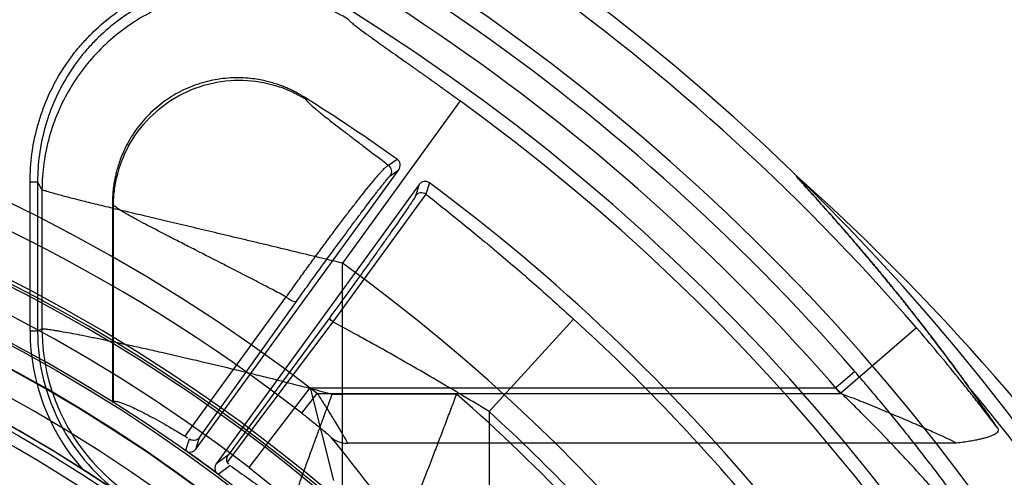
# Model space of a CAD drawing. Header units: millimetres. Extents: x 0 to 297, y 0 to 210.
# Tile 116 of 256: x 143.319 to 143.633, y 93.818 to 93.964. Entities that reach past the tile are written whole.
import ezdxf

# ---------------------------------------------------------------- set-up
doc = ezdxf.new("R2010")
doc.units = ezdxf.units.MM
doc.header["$LTSCALE"] = 16.335
doc.layers.get('0').update_dxf_attribs({"linetype": 'CONTINUOUS'})
for name, color, linetype in [('01_GLOBAL', 7, 'CONTINUOUS'), ('INTFCLR_1', 7, 'CONTINUOUS'), ('INTFCLR_144815', 7, 'CONTINUOUS')]:
    doc.layers.add(name, color=color, linetype=linetype)

msp = doc.modelspace()

# ---------------------------------------------------------------- linework, layer by layer
at = {"color": 7, "linetype": 'Continuous'}
msp.add_circle((144.2368034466, 92.193132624), 3.04, dxfattribs=at)
at = {"color": 9, "linetype": 'Continuous'}
msp.add_arc((144.2368034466, 92.193132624), 3.001038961, 92.9674534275, 177.0325465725, dxfattribs=at)
at = {"layer": '01_GLOBAL', "color": 7, "linetype": 'Continuous'}
msp.add_circle((144.2368034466, 92.193132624), 3.08, dxfattribs=at)
at = {"layer": 'INTFCLR_1', "color": 6, "linetype": 'Continuous'}
for radius in [0.4827613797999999, 0.4587930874]:
    msp.add_arc((143.076579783, 93.4093562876), radius, 270, 90.00000002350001, dxfattribs=at)
at = {"layer": 'INTFCLR_144815', "color": 9, "linetype": 'Continuous'}
for p, q in [((143.4101488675, 93.9387448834), (143.4097852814, 93.93936249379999)), ((143.4594489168, 93.9382003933), (143.4219693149, 93.88643109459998)), ((143.4366384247, 93.91765047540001), (143.4393444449, 93.91958605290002)), ((143.4371943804, 93.91428426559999), (143.4398932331, 93.9162195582)), ((143.322302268, 93.864740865), (143.322302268, 93.91241003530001)), ((143.322302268, 93.91241003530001), (143.3246989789, 93.91241003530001)), ((143.3261008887, 93.9098862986), (143.3246989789, 93.91241098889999)), ((143.3246989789, 93.91241003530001), (143.3246989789, 93.864740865)), ((143.4463653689, 93.911517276), (143.4452094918, 93.90788324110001)), ((143.4497366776, 93.91203565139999), (143.4485832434, 93.9083943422)), ((143.3261008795, 93.90988444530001), (143.3261008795, 93.86547910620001)), ((143.4485832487, 93.9083943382), (143.418842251, 93.8677489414)), ((143.3489089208, 93.90494931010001), (143.3485797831, 93.90554523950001)), ((143.3489089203, 93.8423399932), (143.3489089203, 93.90494916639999)), ((143.4219693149, 93.7807838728), (143.4219693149, 93.88643109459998)), ((143.371744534, 93.83123084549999), (143.4040300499, 93.87566417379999)), ((143.3763563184, 93.8308551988), (143.4072656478, 93.87425371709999)), ((143.418842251, 93.8677489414), (143.3851928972, 93.8230301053)), ((143.4178989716, 93.8691593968), (143.3854718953, 93.82518091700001)), ((143.4956697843, 93.8686250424), (143.4687444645, 93.83911835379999)), ((143.3246989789, 93.864740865), (143.322302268, 93.864740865)), ((143.3246989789, 93.864740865), (143.3261008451, 93.86547908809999)), ((143.6050345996, 93.865828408), (143.5808189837, 93.8449112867)), ((143.5853428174, 93.85190712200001), (143.5793070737, 93.84665689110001)), ((143.3921836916, 93.8212712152), (143.4116331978, 93.84665601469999)), ((143.4090045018, 93.8385901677), (143.4138999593, 93.8449112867)), ((143.4116337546, 93.8466567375), (143.4190557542, 93.81713779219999)), ((143.4116338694, 93.84665689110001), (143.5793070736, 93.84665689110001)), ((143.4138999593, 93.8449112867), (143.5808189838, 93.8449112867)), ((143.4186404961, 93.8446956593), (143.4219693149, 93.8446956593)), ((143.4583694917, 93.844696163), (143.4219693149, 93.844696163)), ((143.4687444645, 93.83911835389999), (143.4687444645, 93.7947211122)), ((143.3730531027, 93.8303633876), (143.3718954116, 93.8267093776)), ((143.3751938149, 93.8271684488), (143.376356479, 93.8308554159)), ((143.6178146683, 93.8290614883), (143.4235090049, 93.8290614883)), ((143.3854721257, 93.82518124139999), (143.3816660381, 93.82246628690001)), ((143.3822485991, 93.81918733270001), (143.386060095, 93.8219138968)), ((143.3921836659, 93.8212711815), (143.3991713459, 93.8157058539))]:
    msp.add_line(p, q, dxfattribs=at)
at = {"layer": 'INTFCLR_144815', "color": 6, "linetype": 'Continuous'}
for p, q in [((143.3751936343, 93.8271681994), (143.4398932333, 93.9162195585)), ((143.4463653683, 93.9115172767), (143.3816657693, 93.8224659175)), ((143.3485797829, 93.90554522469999), (143.3485797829, 93.8421581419)), ((143.3485797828, 93.8421581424), (143.3489089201, 93.8423399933)), ((143.3717445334, 93.8312308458), (143.372526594, 93.8307258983)), ((143.3725512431, 93.8262819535), (143.3719437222, 93.8266754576)), ((143.3851928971, 93.8230301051), (143.3856205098, 93.82230495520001)), ((143.3389018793, 93.8208549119), (143.3490557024, 93.8142616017)), ((143.3816394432, 93.81967898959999), (143.3822053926, 93.8192198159))]:
    msp.add_line(p, q, dxfattribs=at)
for radius in [0.5104906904, 0.4864760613]:
    msp.add_circle((143.076579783, 93.4093562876), radius, dxfattribs=at)
for centre, radius, start, end in [((143.076579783, 93.4093562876), 0.7037433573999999, 313.9937911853, 154.5150993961), ((143.076579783, 93.4093562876), 0.6797433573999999, 312.9543589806, 154.5144414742), ((143.076579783, 93.4093562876), 0.6572577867, 282.2440355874, 71.2863570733), ((143.076579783, 93.4093562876), 0.6260452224, 54.5878227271, 57.84315343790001), ((143.076579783, 93.4093562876), 0.5288304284, 45.0000000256, 314.9999999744), ((143.076579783, 93.4093562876), 0.5278840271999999, 44.999999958, 315.000000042), ((143.076579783, 93.4093562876), 0.5271191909, 44.99999997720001, 315.0000000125), ((143.076579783, 93.4093562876), 0.5111765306, 47.86578076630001, 312.1342192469), ((143.4379525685, 93.91763136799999), 0.0023998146, 323.964577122, 54.54656483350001), ((143.076579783, 93.4093562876), 0.5038693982, 45.72777364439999, 314.2722263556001), ((143.4483077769, 93.9101078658), 0.0023998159, 53.45343377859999, 144.0353775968), ((143.076579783, 93.4093562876), 0.6260452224, 39.5878227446, 53.41217725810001), ((143.076579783, 93.4093562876), 0.4878728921, 45.6663486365, 314.3336513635), ((143.076579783, 93.4093562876), 0.4878399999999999, 45.741955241, 314.258044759), ((143.076579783, 93.4093562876), 0.488, 57.4833087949, 79.3673701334), ((143.076579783, 93.4093562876), 0.5112679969, 53.2829108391, 54.71708917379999), ((143.3732508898, 93.8285779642), 0.0024003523, 253.0528426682, 324.0332483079), ((143.076579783, 93.4093562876), 0.5112984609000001, 53.3705705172, 54.6294295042), ((143.3836064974, 93.82105387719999), 0.0024000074, 143.9610098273, 214.951905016)]:
    msp.add_arc(centre, radius, start, end, dxfattribs=at)
at = {"layer": 'INTFCLR_144815', "color": 9, "linetype": 'Continuous'}
for centre, radius, start, end in [((143.076579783, 93.4093562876), 0.6983060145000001, 40.82000966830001, 69.7456365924), ((143.0765797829, 93.4093562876), 0.6743078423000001, 41.0185890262, 70.4297169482), ((143.0765797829, 93.4093562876), 0.6663072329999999, 40.8200096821, 70.5083984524), ((143.076579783, 93.4093562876), 0.5509009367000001, 52.2436298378, 307.7563701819), ((143.076579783, 93.4093562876), 0.6528896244, 292.4997540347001, 54.0964566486), ((143.076579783, 93.4093562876), 0.5429069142, 52.2436298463, 75.5403197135), ((143.076579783, 93.4093562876), 0.518921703, 52.5411294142, 307.4588705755), ((143.4352497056, 93.915691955), 0.0024008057, 324.1003936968, 54.6608637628), ((143.0752994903, 93.3650466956), 0.737035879, 33.25492360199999, 48.1764827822), ((143.076579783, 93.4093562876), 0.5036973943, 45.7280221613, 314.2719778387), ((143.4471492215, 93.9064687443), 0.0024008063, 53.3243867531, 143.8995830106), ((143.076579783, 93.4093562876), 0.4956986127, 45.73034182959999, 314.2696581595), ((143.0765826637, 93.40935763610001), 0.5889741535, 292.4997540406, 54.09645665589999), ((143.076579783, 93.4093562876), 0.6217428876, 39.7244769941, 47.61905441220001), ((143.3885984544, 93.8647343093), 0.0662960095, 179.9943333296, 221.4427913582), ((143.3885934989, 93.86473155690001), 0.0638944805, 179.9916531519, 235.5892274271), ((143.390199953, 93.8655774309), 0.0640993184, 180.0878887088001, 235.4165365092), ((143.0765797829, 93.4093562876), 0.5790372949, 38.1036572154, 48.7494878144), ((143.0750960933, 93.3886114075), 0.7133546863, 32.7308374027, 39.9894278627), ((143.0765797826, 93.4093562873), 0.5817977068, 39.83249369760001, 47.61905440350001), ((143.0600810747, 93.5348222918), 0.4647940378, 31.3807382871, 39.5495269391)]:
    msp.add_arc(centre, radius, start, end, dxfattribs=at)
at = {"layer": 'INTFCLR_144815', "color": 6, "linetype": 'Continuous'}
msp.add_ellipse((143.076579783, 93.45198394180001), major_axis=(0, 0.6740622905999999), ratio=0.9979983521, start_param=-0.9685585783, end_param=-0.9445698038, dxfattribs=at)
at = {"layer": 'INTFCLR_144815', "color": 9, "linetype": 'Continuous'}
for points, knots in [([(143.322302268, 93.91241003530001), (143.322302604, 93.9153945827), (143.3226992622, 93.9212989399), (143.3241528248, 93.928509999), (143.3259027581, 93.9341987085), (143.3280361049, 93.9397570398), (143.3313379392, 93.94632199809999), (143.3355190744, 93.95244720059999), (143.3393608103, 93.9570042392), (143.343455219, 93.9612459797), (143.3479436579, 93.9650525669), (143.3528428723, 93.9684232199), (143.3579692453, 93.97145937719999), (143.3646405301, 93.9745481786), (143.3709987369, 93.9765221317), (143.3753729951, 93.9774816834), (143.3782879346, 93.97801857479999), (143.3834071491, 93.9786975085), (143.3892891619, 93.9788869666), (143.3944668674, 93.9785346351), (143.3973056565, 93.97819568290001), (143.3986473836, 93.9779936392), (143.3992532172, 93.9778938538)], [0, 0, 0, 0, 0.07717683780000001, 0.1543536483, 0.1929420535, 0.2315304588, 0.3087072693, 0.3858840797, 0.424472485, 0.4630608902, 0.5402377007, 0.5788261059, 0.6174145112, 0.6945913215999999, 0.7717681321, 0.7910623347, 0.8103565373, 0.8489449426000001, 0.9261217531, 0.9647101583, 0.9840043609, 1, 1, 1, 1]), ([(143.422299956, 93.9667225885), (143.4213206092, 93.967330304), (143.419706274, 93.9682730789), (143.417417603, 93.9694794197), (143.4135655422, 93.97134830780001), (143.4074583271, 93.97370769), (143.4012075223, 93.9751894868), (143.3969826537, 93.9758260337), (143.3942609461, 93.9761510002), (143.3892854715, 93.9764925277), (143.3835803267, 93.9763117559), (143.3786471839, 93.97565718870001), (143.3758393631, 93.9751399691), (143.3716568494, 93.9742227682), (143.3655171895, 93.9723243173), (143.3590386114, 93.9693201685), (143.3541311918, 93.9664123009), (143.3494316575, 93.9631809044), (143.3450758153, 93.95948901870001), (143.3411229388, 93.9553902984), (143.3374450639, 93.9510254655), (143.3334148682, 93.94512745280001), (143.3302073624, 93.9387451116), (143.328167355, 93.9334171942), (143.3264879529, 93.92796396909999), (143.3250757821, 93.9209604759), (143.3246984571, 93.91526215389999), (143.3246989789, 93.91241003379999)], [0, 0, 0, 0, 0.0254375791, 0.0412343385, 0.0570889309, 0.1199202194, 0.1852720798, 0.1983616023, 0.2142122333, 0.2457541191, 0.3083631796, 0.3397462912, 0.3555174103, 0.3713614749, 0.4342395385, 0.4968767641, 0.5284769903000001, 0.5600464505, 0.6226733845, 0.6540495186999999, 0.6856454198, 0.7485590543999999, 0.811206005, 0.8427983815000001, 0.8743896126, 0.9370533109, 1, 1, 1, 1]), ([(143.4239335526, 93.9640525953), (143.4191473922, 93.9670168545), (143.408721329, 93.97169105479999), (143.3918225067, 93.9743359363), (143.3747895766, 93.9724669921), (143.3588285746, 93.96620864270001), (143.3450530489, 93.9560029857), (143.3344287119, 93.9425591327), (143.3277011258, 93.9268331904), (143.3261289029, 93.9155159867), (143.3261008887, 93.9098862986)], [0, 0, 0, 0, 0.1247496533, 0.2496900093, 0.3747967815, 0.4999999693, 0.6252031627, 0.75030995, 0.8752503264, 1, 1, 1, 1]), ([(143.4239335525, 93.9640525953), (143.4240400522, 93.96387767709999), (143.4244402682, 93.96348417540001), (143.4252200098, 93.96279948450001), (143.4263630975, 93.9618961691), (143.4278243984, 93.9607884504), (143.429234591, 93.95975210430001), (143.4304999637, 93.9588337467), (143.4319256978, 93.95780707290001), (143.4338356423, 93.9564434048), (143.4362659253, 93.95471942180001), (143.4388585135, 93.9528862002), (143.4415831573, 93.9509607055), (143.4444111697, 93.94895999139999), (143.4468219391, 93.947250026), (143.4487915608, 93.9458492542), (143.4508014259, 93.9444170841), (143.4533329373, 93.9426072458), (143.4563855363, 93.94041430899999), (143.4584256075, 93.9389412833), (143.4594489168, 93.9382003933)], [0, 0, 0, 0, 0.0139781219, 0.0377492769, 0.0711402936, 0.1132430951, 0.1629692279, 0.1905692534, 0.2199650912, 0.2828889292, 0.3507530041, 0.4233452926, 0.4996194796, 0.5784793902, 0.6597967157, 0.7013599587, 0.7434501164, 0.8282480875, 0.9137678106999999, 1, 1, 1, 1]), ([(143.3489089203, 93.9049492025), (143.3489125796, 93.9056864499), (143.348961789, 93.9071845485), (143.3492374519, 93.9102614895), (143.350263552, 93.9159681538), (143.3534419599, 93.92422925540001), (143.3600885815, 93.93321982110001), (143.3693646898, 93.9402652), (143.3802705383, 93.94435736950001), (143.391420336, 93.94518795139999), (143.4001040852, 93.94347288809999), (143.4054792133, 93.94129908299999), (143.4079038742, 93.940058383), (143.4092073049, 93.9393196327), (143.4098385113, 93.9389382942), (143.4101488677, 93.9387448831)], [0, 0, 0, 0, 0.0260957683, 0.0530223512, 0.1092920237, 0.2308962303, 0.3625928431, 0.4999984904, 0.6374041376, 0.7691007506, 0.8907049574, 0.9469746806, 0.9739012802, 0.9870561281, 1, 1, 1, 1]), ([(143.4101488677, 93.9387448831), (143.4104780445, 93.9381840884), (143.4118295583, 93.9369238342), (143.4134610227, 93.93550003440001), (143.4149621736, 93.9342784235), (143.4162533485, 93.9332420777), (143.4188962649, 93.9311659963), (143.4221851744, 93.9286464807), (143.4252788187, 93.9262939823), (143.4272392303, 93.9248056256), (143.4304608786, 93.92236034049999), (143.4336014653, 93.91997354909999), (143.4362190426, 93.91797155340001), (143.4366383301, 93.91765054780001)], [0, 0, 0, 0, 0.0575478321, 0.160403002, 0.1931356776, 0.2286681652, 0.3069583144, 0.4905315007, 0.5953295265, 0.6509068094, 0.7083610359, 0.9532674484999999, 1, 1, 1, 1]), ([(143.4040300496, 93.875664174), (143.40494213, 93.8769512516), (143.4067982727, 93.8795537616), (143.4091501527, 93.8828163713), (143.4110716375, 93.8854624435), (143.4130030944, 93.8881101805), (143.4149299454, 93.89073091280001), (143.4168465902, 93.89331798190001), (143.418707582, 93.8958187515), (143.4209547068, 93.89881210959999), (143.423148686, 93.9017013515), (143.4248222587, 93.9038832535), (143.4263571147, 93.9058682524), (143.4281325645, 93.9081381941), (143.429820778, 93.91025532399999), (143.4310540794, 93.9117704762), (143.4321071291, 93.91304290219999), (143.4330756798, 93.91418527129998), (143.4339671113, 93.9151961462), (143.4346730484, 93.91596989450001), (143.4353921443, 93.91671943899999), (143.4360729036, 93.91732679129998), (143.4364728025, 93.9176118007), (143.4366383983, 93.9176504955)], [0, 0, 0, 0, 0.0888715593, 0.180088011, 0.2265848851, 0.2731028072, 0.3647256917, 0.4098410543, 0.4544924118, 0.5403426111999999, 0.6207090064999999, 0.6588749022, 0.6952605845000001, 0.7620698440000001, 0.8212274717, 0.8478087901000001, 0.8721324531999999, 0.9142759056, 0.9321869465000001, 0.9480425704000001, 0.9733338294, 0.9904194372, 1, 1, 1, 1]), ([(143.4072656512, 93.8742537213), (143.4081292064, 93.87545871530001), (143.4098826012, 93.8778984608), (143.4120964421, 93.8809626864), (143.4139010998, 93.88345121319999), (143.4157128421, 93.885943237), (143.4175154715, 93.8884135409), (143.4193042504, 93.89085546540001), (143.4210391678, 93.8932176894), (143.4231277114, 93.8960501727), (143.4251596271, 93.8987899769), (143.4267046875, 93.9008630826), (143.4281177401, 93.9027523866), (143.4297461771, 93.90491781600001), (143.4312848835, 93.90694576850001), (143.4324009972, 93.90840397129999), (143.4333480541, 93.9096328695), (143.4342116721, 93.9107430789), (143.4349973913, 93.9117333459), (143.435609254, 93.91250227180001), (143.4363291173, 93.9133411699), (143.4368473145, 93.91403371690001), (143.4371943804, 93.91428426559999)], [0, 0, 0, 0, 0.08895715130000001, 0.1802843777, 0.2268387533, 0.2734155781, 0.365162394, 0.4103411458, 0.4550529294, 0.5410318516, 0.6215149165, 0.6597347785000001, 0.6961786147, 0.7630850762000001, 0.8223143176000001, 0.8489305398, 0.8732738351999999, 0.9154146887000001, 0.93331916, 0.9491497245, 0.9743143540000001, 1, 1, 1, 1]), ([(143.4219693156, 93.88643109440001), (143.4191980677, 93.8870998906), (143.4136741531, 93.8884292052), (143.4054166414, 93.8904100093), (143.3985720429, 93.89204352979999), (143.3931389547, 93.8933376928), (143.3878129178, 93.89460415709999), (143.3812961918, 93.8961506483), (143.3736555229, 93.89796088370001), (143.3662969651, 93.89970428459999), (143.3592980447, 93.9013655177), (143.3527407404, 93.90292892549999), (143.3475866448, 93.9041674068), (143.3437394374, 93.90510177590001), (143.3403344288, 93.9059359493), (143.336549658, 93.9068785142), (143.3330961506, 93.9077643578), (143.3307534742, 93.90839434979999), (143.3290255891, 93.9088709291), (143.3275040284, 93.90934744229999), (143.3264300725, 93.9096865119), (143.3261008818, 93.9098849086)], [0, 0, 0, 0, 0.0866382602, 0.172668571, 0.2580713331, 0.3004928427, 0.3424040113, 0.4244468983, 0.5040415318, 0.5810379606, 0.6542699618, 0.7226536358, 0.7859053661, 0.8153652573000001, 0.8429722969, 0.8924454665, 0.9339049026, 0.9513093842, 0.9661907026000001, 0.9883191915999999, 1, 1, 1, 1]), ([(143.4452094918, 93.90788324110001), (143.4450802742, 93.90747983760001), (143.4445779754, 93.9067864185), (143.4440090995, 93.9058552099), (143.4434724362, 93.90504874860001), (143.4423380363, 93.903346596), (143.4407921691, 93.9010976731), (143.4387975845, 93.8982298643), (143.436983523, 93.89564555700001), (143.4349800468, 93.89281103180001), (143.4331972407, 93.8903041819), (143.4316883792, 93.8881910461), (143.4300995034, 93.88597173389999), (143.4280559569, 93.8831280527), (143.4259737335, 93.8802441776), (143.4242741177, 93.87789822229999), (143.4225663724, 93.87554639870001), (143.4204437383, 93.8726330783), (143.4187450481, 93.8703124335), (143.4178989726, 93.8691593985)], [0, 0, 0, 0, 0.0268112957, 0.0530056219, 0.0694530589, 0.0880533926, 0.1825131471, 0.2421460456, 0.3091655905, 0.3823603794, 0.4618484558, 0.5038695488, 0.5467078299, 0.6346082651, 0.7255152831, 0.7718486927, 0.8179689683, 0.9094787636, 1, 1, 1, 1]), ([(143.4485832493, 93.9083943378), (143.4503908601, 93.9069740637), (143.4542433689, 93.9039259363), (143.4599514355, 93.8993363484), (143.464844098, 93.895333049), (143.468704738, 93.8921316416), (143.474746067, 93.88707397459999), (143.483800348, 93.8793065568), (143.4917208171, 93.87222853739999), (143.4956697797, 93.8686250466)], [0, 0, 0, 0, 0.1118698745, 0.2390596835, 0.3564268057, 0.4195062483, 0.4831236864, 0.7398447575, 1, 1, 1, 1]), ([(143.4040300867, 93.87566417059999), (143.4025476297, 93.876445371), (143.4001722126, 93.87769228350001), (143.3969150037, 93.8793911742), (143.392375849, 93.8817496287), (143.388136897, 93.8839342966), (143.3816928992, 93.8872374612), (143.3772946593, 93.88947968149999), (143.3727841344, 93.8917782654), (143.3700396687, 93.89317817), (143.365713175, 93.89538947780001), (143.3611157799, 93.89776090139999), (143.3574151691, 93.89972315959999), (143.3556084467, 93.9007029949), (143.3535306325, 93.9018529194), (143.3514900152, 93.903012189), (143.3496929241, 93.9042377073), (143.3490976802, 93.9047214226), (143.3489089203, 93.9049492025)], [0, 0, 0, 0, 0.0804798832, 0.1288484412, 0.1764367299, 0.3261559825, 0.357882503, 0.5242188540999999, 0.5632595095, 0.601020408, 0.6721865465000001, 0.7966204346, 0.8494589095, 0.8733610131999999, 0.8953245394, 0.9635463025, 0.9857920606, 1, 1, 1, 1]), ([(143.4072656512, 93.8742537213), (143.4071681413, 93.874131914), (143.4066314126, 93.8740586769), (143.4058293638, 93.8743690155), (143.4048795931, 93.8749086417), (143.4042854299, 93.8754061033), (143.4040300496, 93.875664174)], [0, 0, 0, 0, 0.126191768, 0.3760774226, 0.7063605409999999, 1, 1, 1, 1]), ([(143.418842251, 93.8677489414), (143.4186854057, 93.867888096), (143.4183527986, 93.86821706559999), (143.4179917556, 93.8686287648), (143.4178322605, 93.8690539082), (143.4178989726, 93.8691593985)], [0, 0, 0, 0, 0.3593270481, 0.7861028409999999, 1, 1, 1, 1]), ([(143.4687444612, 93.8391183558), (143.4631824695, 93.84250570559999), (143.4520239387, 93.84914805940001), (143.4393575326, 93.8564022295), (143.4309048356, 93.86112683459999), (143.4254864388, 93.86412819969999), (143.4214648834, 93.8663267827), (143.418842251, 93.8677489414)], [0, 0, 0, 0, 0.3395500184, 0.6770394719, 0.7610295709, 0.8444453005, 1, 1, 1, 1]), ([(143.3261008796, 93.86547910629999), (143.3263207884, 93.8655176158), (143.326960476, 93.865469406), (143.3281738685, 93.86534333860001), (143.3295291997, 93.8651372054), (143.3308813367, 93.8649188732), (143.3336530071, 93.86444487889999), (143.3372719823, 93.86376190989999), (143.3411392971, 93.8629940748), (143.3436975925, 93.8624738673), (143.3480371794, 93.8615787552), (143.3533446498, 93.860446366), (143.3588048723, 93.8592443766), (143.3621402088, 93.8585001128), (143.3674129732, 93.85731139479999), (143.3755699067, 93.85542976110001), (143.3847641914, 93.8532381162), (143.3923127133, 93.8513960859), (143.3999887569, 93.8494945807), (143.4076859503, 93.8475442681), (143.4145461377, 93.8457688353), (143.4175600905, 93.8449796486), (143.4186423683, 93.84469516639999)], [0, 0, 0, 0, 0.007057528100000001, 0.0199968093, 0.0387483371, 0.05030677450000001, 0.0633100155, 0.1276290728, 0.1667251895, 0.1879489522, 0.2101566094, 0.3067956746, 0.3595012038, 0.3868973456, 0.4148251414, 0.5303667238, 0.6515226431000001, 0.7136148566, 0.7759916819, 0.9015111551, 0.9646249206, 1, 1, 1, 1]), ([(143.6309422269, 93.83383240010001), (143.6306840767, 93.83417339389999), (143.6285577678, 93.8369757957), (143.6254065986, 93.8410547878), (143.6219559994, 93.8454192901), (143.6198844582, 93.8480084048), (143.6166877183, 93.8519718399), (143.6117726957, 93.8579437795), (143.6073090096, 93.8631953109), (143.6050345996, 93.865828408)], [0, 0, 0, 0, 0.0311601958, 0.2562938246, 0.3755179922, 0.436517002, 0.4978754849, 0.7465020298, 1, 1, 1, 1]), ([(143.6214479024, 93.80613593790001), (143.6210281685, 93.8067371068), (143.6202864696, 93.8077883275), (143.6187993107, 93.8098705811), (143.6173083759, 93.8119278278), (143.6156803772, 93.8141453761), (143.6138263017, 93.8166480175), (143.6113242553, 93.8199782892), (143.6086925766, 93.8234167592), (143.6064606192, 93.82629199), (143.6041107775, 93.829290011), (143.5998081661, 93.83469949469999), (143.5953700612, 93.84011597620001), (143.5914434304, 93.8447915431), (143.5887515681, 93.84796476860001), (143.5867120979, 93.8503329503), (143.5853428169, 93.8519071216)], [0, 0, 0, 0, 0.0377150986, 0.0661774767, 0.1316218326, 0.1684043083, 0.2076852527, 0.2918342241, 0.3826682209, 0.4304127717, 0.4790648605, 0.5786084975, 0.7859529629, 0.8392389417, 0.892678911, 1, 1, 1, 1]), ([(143.4138999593, 93.8449112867), (143.414405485, 93.8441315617), (143.4154004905, 93.84257448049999), (143.4168739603, 93.8402471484), (143.4180764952, 93.838317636), (143.4190179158, 93.83678854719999), (143.4199182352, 93.8353162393), (143.4207783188, 93.8338867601), (143.4215898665, 93.8325214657), (143.4224361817, 93.8310490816), (143.4231459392, 93.8299378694), (143.423509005, 93.8290614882)], [0, 0, 0, 0, 0.1503661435, 0.2990002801, 0.4457212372, 0.5182529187, 0.5895610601, 0.7249659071, 0.7882257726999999, 0.8465030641, 1, 1, 1, 1]), ([(143.6167662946, 93.806754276), (143.6162331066, 93.8075370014), (143.615164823, 93.8087280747), (143.6138355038, 93.8103281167), (143.6123627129, 93.81204130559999), (143.6108909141, 93.8137360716), (143.6092832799, 93.81556210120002), (143.6074494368, 93.81762274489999), (143.6049774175, 93.82036782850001), (143.6023774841, 93.8231976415), (143.6001729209, 93.8255644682), (143.59785024, 93.82803450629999), (143.5935927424, 93.8324949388), (143.589209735, 93.83695391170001), (143.5853340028, 93.84079807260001), (143.5826732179, 93.8434126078), (143.58066086, 93.8453638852), (143.5793070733, 93.84665689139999)], [0, 0, 0, 0, 0.0518836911, 0.0872979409, 0.1140427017, 0.1756301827, 0.210274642, 0.247320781, 0.3267487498, 0.4126459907, 0.4578406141, 0.5039442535, 0.5983910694, 0.7956393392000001, 0.8464450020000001, 0.8974427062, 1, 1, 1, 1]), ([(143.6178146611, 93.82906149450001), (143.6169171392, 93.8295310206), (143.6154735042, 93.83020451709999), (143.6127336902, 93.83149527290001), (143.6101348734, 93.83268273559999), (143.6076482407, 93.83379861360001), (143.6060489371, 93.8345075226), (143.6034217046, 93.8356648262), (143.6002320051, 93.837041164), (143.5969573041, 93.8384221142), (143.5949844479, 93.83924399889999), (143.5919177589, 93.840512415), (143.5872016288, 93.84242088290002), (143.5829737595, 93.8440802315), (143.5808189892, 93.8449112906)], [0, 0, 0, 0, 0.0754796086, 0.1186448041, 0.2257035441, 0.2883782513, 0.3217450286, 0.3560616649, 0.5023046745, 0.5806081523, 0.6208920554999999, 0.6615629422, 0.8279043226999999, 1, 1, 1, 1]), ([(143.4090045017, 93.8385901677), (143.4095000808, 93.8382063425), (143.4104808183, 93.8374416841), (143.4119315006, 93.8362943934), (143.4133466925, 93.8351599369), (143.4147015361, 93.8340529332), (143.4159662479, 93.8330128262), (143.4172062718, 93.83192621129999), (143.4180864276, 93.831246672), (143.4184718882, 93.8307775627)], [0, 0, 0, 0, 0.1531500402, 0.3038366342, 0.4518873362, 0.5962650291, 0.7313885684, 0.8516566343, 1, 1, 1, 1]), ([(143.4184718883, 93.8307775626), (143.4191728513, 93.83021598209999), (143.4207874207, 93.8293294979), (143.4226066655, 93.8290474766), (143.423509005, 93.8290614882)], [0, 0, 0, 0, 0.4988139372, 1, 1, 1, 1])]:
    msp.add_open_spline(points, degree=3, knots=knots, dxfattribs=at)
at = {"layer": 'INTFCLR_144815', "color": 6, "linetype": 'Continuous'}
for points, knots in [([(143.4097853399, 93.9393625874), (143.4092856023, 93.9396767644), (143.4083321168, 93.9402471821), (143.4069500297, 93.94099851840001), (143.4056928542, 93.94162341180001), (143.4044732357, 93.94218033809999), (143.4031936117, 93.9427147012), (143.4017596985, 93.9432536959), (143.4001369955, 93.94379041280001), (143.398293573, 93.944309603), (143.3961914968, 93.9447886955), (143.3937855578, 93.94519463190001), (143.3910198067, 93.9454791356), (143.3879308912, 93.9455671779), (143.3846460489, 93.9453928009), (143.3813280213, 93.9449353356), (143.3780640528, 93.9442020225), (143.3748773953, 93.943199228), (143.3717879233, 93.94193390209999), (143.3688173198, 93.9404152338), (143.3659863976, 93.93865460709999), (143.363312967, 93.936663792), (143.3608154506, 93.93445647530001), (143.3585121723, 93.932049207), (143.3564188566, 93.92945976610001), (143.3546032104, 93.92678560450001), (143.3531183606, 93.9241727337), (143.3519661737, 93.9217611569), (143.3510874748, 93.91958358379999), (143.3504167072, 93.91761689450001), (143.3499060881, 93.9158415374), (143.3495189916, 93.91423702), (143.3492278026, 93.91278536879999), (143.3490094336, 93.911458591), (143.3488380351, 93.9101605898), (143.348701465, 93.9087850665), (143.3486037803, 93.90723131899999), (143.348579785, 93.9061305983), (143.3485797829, 93.90554522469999)], [0, 0, 0, 0, 0.0207809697, 0.0391000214, 0.0553677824, 0.0701952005, 0.08629333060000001, 0.1041769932, 0.1241110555, 0.1464456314, 0.1715734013, 0.1999753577, 0.2322905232, 0.2693773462, 0.308648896, 0.3479582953, 0.3871533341, 0.4262816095, 0.4654291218, 0.5045475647, 0.5435966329, 0.582655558, 0.62175638, 0.6608012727, 0.6998089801, 0.7388430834, 0.7744593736, 0.8055075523, 0.8328653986, 0.8570792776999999, 0.8786279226, 0.8978771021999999, 0.9151700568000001, 0.9307389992, 0.9452055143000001, 0.9612552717, 0.9793921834, 1, 1, 1, 1]), ([(143.4186424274, 93.84469515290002), (143.4182972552, 93.8437593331), (143.4175932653, 93.841896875), (143.4165112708, 93.8389837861), (143.4153386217, 93.8358305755), (143.4140309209, 93.8322955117), (143.4125961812, 93.82839807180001), (143.4110742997, 93.82423907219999), (143.4095311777, 93.81999110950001), (143.4080222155, 93.8158004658), (143.4065734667, 93.8117371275), (143.4051962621, 93.8078279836), (143.4038886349, 93.8040625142), (143.4026812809, 93.80052440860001), (143.401560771, 93.79716697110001), (143.4005594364, 93.79407888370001), (143.3996747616, 93.7912412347), (143.3989361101, 93.7887415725), (143.3983418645, 93.7865638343), (143.3978947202, 93.7847131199), (143.3976021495, 93.7832049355), (143.3974516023, 93.7818964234), (143.3974577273, 93.78105433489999), (143.3976112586, 93.78065415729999)], [0, 0, 0, 0, 0.0442713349, 0.0883715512, 0.1379269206, 0.19359001, 0.2556652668, 0.3222620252, 0.3901560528, 0.4562638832, 0.5199524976, 0.5816257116, 0.6402218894, 0.6968713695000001, 0.747553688, 0.7973187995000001, 0.8409588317, 0.8794745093, 0.9130099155, 0.9411172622, 0.9640325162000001, 0.9809759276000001, 1, 1, 1, 1]), ([(143.4335045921, 93.7807838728), (143.4336001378, 93.78102119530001), (143.4338126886, 93.7815490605), (143.4341841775, 93.7824732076), (143.434555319, 93.7833976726), (143.4349153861, 93.78429534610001), (143.4352326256, 93.78508672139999), (143.4355810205, 93.7859565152), (143.43596033, 93.7869043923), (143.4363702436, 93.78792991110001), (143.436810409, 93.78903251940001), (143.437280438, 93.7902115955), (143.4377799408, 93.79146644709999), (143.4383085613, 93.7927962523), (143.4388658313, 93.7942000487), (143.4394511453, 93.795676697), (143.4400638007, 93.79722486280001), (143.4407029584, 93.7988431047), (143.4413678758, 93.8005298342), (143.4420579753, 93.8022832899), (143.4427723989, 93.804101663), (143.4435099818, 93.80598301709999), (143.4442696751, 93.80792508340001), (143.4450504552, 93.80992525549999), (143.4458511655, 93.81198068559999), (143.4466706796, 93.81408843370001), (143.4475074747, 93.8162456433), (143.4483600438, 93.81844924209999), (143.4492271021, 93.8206958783), (143.4501077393, 93.82298183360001), (143.4510002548, 93.8253034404), (143.4519026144, 93.82765725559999), (143.452813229, 93.8300393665), (143.4537308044, 93.8324457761), (143.4546543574, 93.8348720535), (143.4555813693, 93.83731440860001), (143.4565107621, 93.8397685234), (143.4574400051, 93.8422305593), (143.4580599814, 93.8438738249), (143.4583694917, 93.844696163)], [0, 0, 0, 0, 0.0111912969, 0.0248928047, 0.0435701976, 0.05476873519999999, 0.06720215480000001, 0.0808663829, 0.09575608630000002, 0.1118631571, 0.1291780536, 0.147690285, 0.1673883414, 0.188259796, 0.2102894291, 0.2334582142, 0.2577443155, 0.2831230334, 0.3095687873, 0.3370553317, 0.365553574, 0.3950314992, 0.4254527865, 0.4567766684, 0.4889577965, 0.5219478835, 0.5557028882, 0.5901745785, 0.6253061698, 0.6610457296, 0.6973359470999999, 0.7341096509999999, 0.7713188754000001, 0.8088941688, 0.8467695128, 0.884883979, 0.9231704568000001, 0.9615637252, 1, 1, 1, 1]), ([(143.3489089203, 93.8423399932), (143.3492942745, 93.84255285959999), (143.3502265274, 93.8422850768), (143.3514924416, 93.84192670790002), (143.3529762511, 93.8413412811), (143.3547578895, 93.8405683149), (143.3568589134, 93.8395702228), (143.3592624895, 93.8383559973), (143.3619688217, 93.836915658), (143.3649723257, 93.83524411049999), (143.3682705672, 93.83333279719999), (143.3705549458, 93.83195867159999), (143.3717445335, 93.8312308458)], [0, 0, 0, 0, 0.0516664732, 0.09868849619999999, 0.1602908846, 0.2365338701, 0.3274136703, 0.4329398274, 0.5526439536, 0.6871535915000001, 0.8363320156, 1, 1, 1, 1]), ([(143.6309424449, 93.833832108), (143.6311468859, 93.8335341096), (143.6311323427, 93.8324132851), (143.6298537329, 93.83177932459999), (143.6286910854, 93.8312430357), (143.6275819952, 93.83087319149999), (143.626437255, 93.83054787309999), (143.6251842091, 93.8302450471), (143.6237110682, 93.8299376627), (143.6219156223, 93.82961883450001), (143.6199079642, 93.8293192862), (143.6185041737, 93.82914203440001), (143.6178146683, 93.8290614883)], [0, 0, 0, 0, 0.0724351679, 0.1822883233, 0.2564755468, 0.3349742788, 0.4147809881, 0.4954232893, 0.5931744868, 0.7164159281, 0.8608574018, 1, 1, 1, 1]), ([(143.376356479, 93.8308554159), (143.3762064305, 93.83065254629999), (143.3758346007, 93.83029396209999), (143.3751406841, 93.82997044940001), (143.3741666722, 93.82984858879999), (143.373437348, 93.8300931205), (143.3730531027, 93.8303633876)], [0, 0, 0, 0, 0.2064842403, 0.4137330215, 0.6155785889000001, 1, 1, 1, 1]), ([(143.3851928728, 93.8230300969), (143.3851111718, 93.8232564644), (143.385013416, 93.823743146), (143.3850976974, 93.8244985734), (143.385320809, 93.8249685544), (143.3854721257, 93.82518124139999)], [0, 0, 0, 0, 0.3214667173, 0.6513345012, 1, 1, 1, 1]), ([(143.386060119, 93.821913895), (143.3878188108, 93.8207041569), (143.3914207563, 93.81817880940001), (143.3969132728, 93.8141828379), (143.4026951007, 93.8098171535), (143.4087843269, 93.805041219), (143.4151928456, 93.7998134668), (143.4195243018, 93.7961342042), (143.4217343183, 93.7942184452)], [0, 0, 0, 0, 0.1417217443, 0.2920470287, 0.4509400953, 0.6227074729, 0.805815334, 1, 1, 1, 1])]:
    msp.add_open_spline(points, degree=3, knots=knots, dxfattribs=at)
at = {"layer": 'INTFCLR_144815', "color": 7, "linetype": 'Continuous'}
for points, knots in [([(143.56678313, 93.91428736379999), (143.566454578, 93.9146062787), (143.5677832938, 93.91280347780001), (143.5683866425, 93.9122579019), (143.5693964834, 93.9111070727), (143.570467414, 93.9099335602), (143.5715683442, 93.9087101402), (143.5726270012, 93.9075353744), (143.5735882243, 93.90646551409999), (143.5747005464, 93.90522399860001), (143.5759732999, 93.9037979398), (143.5773755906, 93.90221935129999), (143.5788200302, 93.9005846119), (143.5802825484, 93.8989203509), (143.581792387, 93.8971923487), (143.5833390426, 93.89541095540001), (143.5848230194, 93.8936906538), (143.5861751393, 93.8921138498), (143.5874586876, 93.890608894), (143.5887791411, 93.8890521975), (143.5901904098, 93.88737845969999), (143.5917205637, 93.8855519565), (143.5927703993, 93.8842899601), (143.5933226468, 93.88362362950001)], [0, 0, 0, 0, 0.0338615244, 0.0673513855, 0.097873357, 0.1372741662, 0.1883226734, 0.2184307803, 0.2544281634, 0.2946305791, 0.3417222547, 0.395777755, 0.450782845, 0.503047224, 0.55962533, 0.6204818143, 0.6775118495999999, 0.7276404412, 0.7740928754, 0.8237889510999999, 0.8786004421, 0.9359986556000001, 1, 1, 1, 1]), ([(143.6216420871, 93.8470461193), (143.620544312, 93.848566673), (143.6183648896, 93.851559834), (143.6151141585, 93.85594862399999), (143.6119440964, 93.8601590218), (143.6088298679, 93.8642311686), (143.6057449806, 93.8682044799), (143.6026775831, 93.8720968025), (143.5996785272, 93.87584766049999), (143.5967865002, 93.8794151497), (143.5939933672, 93.88281628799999), (143.5912781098, 93.8860821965), (143.5886423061, 93.88921519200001), (143.5861417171, 93.8921542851), (143.5838238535, 93.89485077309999), (143.581748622, 93.89724293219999), (143.5798980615, 93.8993592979), (143.5782811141, 93.9011959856), (143.5768467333, 93.9028157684), (143.5755804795, 93.9042385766), (143.5744578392, 93.90549447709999), (143.5734772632, 93.9065876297), (143.5726031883, 93.9075590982), (143.5716283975, 93.90864127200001), (143.5705847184, 93.90979128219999), (143.5695397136, 93.9109616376), (143.5686224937, 93.9119311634), (143.5677394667, 93.9130852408), (143.5671495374, 93.9132741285), (143.5666771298, 93.9143901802), (143.56678313, 93.91428736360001)], [0, 0, 0, 0, 0.0647733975, 0.1278774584, 0.1886303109, 0.2467999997, 0.3049348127, 0.3623651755, 0.4179595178, 0.4708001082, 0.52097934, 0.5699628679, 0.6174897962, 0.6623872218, 0.7032418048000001, 0.7402990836, 0.7717642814, 0.800339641, 0.8248145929, 0.8464907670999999, 0.8661231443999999, 0.8829955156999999, 0.8972076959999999, 0.9112655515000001, 0.9332672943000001, 0.9510194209, 0.9649157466, 0.9809300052, 0.9948996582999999, 1, 1, 1, 1]), ([(143.5933226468, 93.88362362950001), (143.5935777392, 93.88331585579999), (143.5941060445, 93.88267736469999), (143.5949230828, 93.88168632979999), (143.5957220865, 93.88071342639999), (143.5965515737, 93.8796997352), (143.5974690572, 93.87857431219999), (143.5986148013, 93.8771622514), (143.5997315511, 93.8757778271), (143.6007761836, 93.8744760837), (143.6016957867, 93.87332544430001), (143.6027176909, 93.87204094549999), (143.6038625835, 93.8705944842), (143.6051384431, 93.8689732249), (143.6065482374, 93.86717013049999), (143.6081007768, 93.86517023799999), (143.6098139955, 93.86294576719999), (143.6117147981, 93.86045570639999), (143.6138250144, 93.85766372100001), (143.6161826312, 93.8545093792), (143.6188206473, 93.8509349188), (143.6206682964, 93.8483949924), (143.6216420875, 93.8470461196)], [0, 0, 0, 0, 0.0259195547, 0.0537342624, 0.08328101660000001, 0.1075497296, 0.1386628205, 0.1774298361, 0.2254559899, 0.2539934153, 0.285652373, 0.3209634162, 0.3604224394, 0.4052646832, 0.4547334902, 0.5088290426, 0.5694256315, 0.6367868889, 0.7119491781, 0.7963482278, 0.8921288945, 1, 1, 1, 1])]:
    msp.add_open_spline(points, degree=3, knots=knots, dxfattribs=at)

doc.saveas('drawing.dxf')
